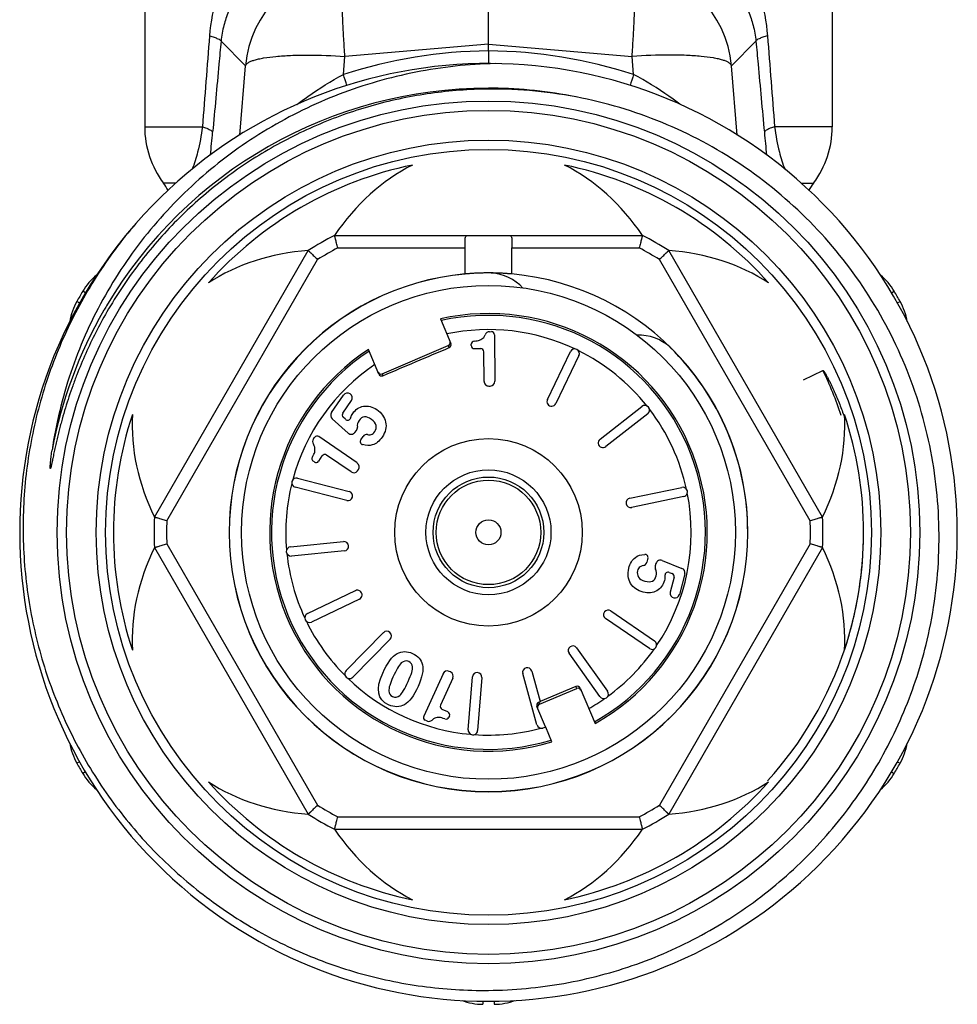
# Model space of a CAD drawing. Header units: millimetres. Extents: x -727 to 69715, y -15705 to 98123.
# Tile 211 of 256: x 47192 to 47222, y -12747 to -12716. Entities that reach past the tile are written whole.
import ezdxf

# ---------------------------------------------------------------- set-up
doc = ezdxf.new("R2010")
doc.units = ezdxf.units.MM

msp = doc.modelspace()

# ---------------------------------------------------------------- linework, layer by layer
at = {"color": 0, "linetype": 'Continuous', "lineweight": -2}
for p, q in [((47196.205, -12712.217), (47196.205, -12719.301)), ((47218.205, -12712.217), (47218.205, -12719.301)), ((47207.205, -12716.653), (47207.205, -12713.774)), ((47199.432, -12717.344), (47198.648, -12716.564)), ((47207.205, -12716.653), (47202.611, -12717.044)), ((47207.205, -12716.87), (47207.205, -12716.653)), ((47207.205, -12716.653), (47211.8, -12717.044)), ((47214.979, -12717.344), (47215.763, -12716.564)), ((47202.564, -12717.623), (47202.611, -12717.044)), ((47207.205, -12716.87), (47207.205, -12717.273)), ((47211.847, -12717.623), (47211.8, -12717.044)), ((47199.251, -12719.563), (47199.432, -12717.344)), ((47215.16, -12719.563), (47214.979, -12717.344)), ((47196.205, -12719.301), (47198.052, -12719.301)), ((47218.205, -12719.301), (47216.359, -12719.301)), ((47197.199, -12721.101), (47196.805, -12721.101)), ((47217.206, -12721.101), (47217.605, -12721.101)), ((47202.282, -12722.773), (47212.129, -12722.773)), ((47196.516, -12731.787), (47201.44, -12723.259)), ((47202.381, -12723.173), (47206.457, -12723.173)), ((47206.457, -12724.007), (47206.457, -12723.173)), ((47207.954, -12724.007), (47207.954, -12723.173)), ((47207.954, -12723.173), (47212.03, -12723.173)), ((47217.894, -12731.787), (47212.971, -12723.259)), ((47196.912, -12731.901), (47201.737, -12723.544)), ((47217.499, -12731.901), (47212.674, -12723.544)), ((47194.312, -12724.615), (47194.223, -12724.562)), ((47220.098, -12724.615), (47220.188, -12724.562)), ((47194.128, -12724.936), (47194.036, -12724.885)), ((47220.285, -12724.935), (47220.375, -12724.885)), ((47205.665, -12725.444), (47205.999, -12726.231)), ((47207.239, -12725.853), (47207.299, -12725.852)), ((47207.399, -12725.951), (47207.412, -12727.44)), ((47206.653, -12726.297), (47206.653, -12726.255)), ((47203.697, -12727.208), (47203.364, -12726.421)), ((47203.802, -12727.199), (47205.92, -12726.3)), ((47205.946, -12726.362), (47205.92, -12726.3)), ((47206.754, -12726.396), (47206.957, -12726.394)), ((47207.067, -12727.443), (47207.058, -12726.493)), ((47209.089, -12728.022), (47209.828, -12726.49)), ((47210.099, -12726.62), (47209.36, -12728.152)), ((47203.802, -12727.199), (47203.829, -12727.261)), ((47217.285, -12727.391), (47217.906, -12727.09)), ((47207.218, -12727.592), (47207.264, -12727.591)), ((47202.184, -12728.443), (47202.57, -12727.881)), ((47202.543, -12728.459), (47202.822, -12728.054)), ((47210.775, -12729.293), (47212.116, -12728.246)), ((47202.713, -12729.095), (47202.207, -12728.639)), ((47202.633, -12728.657), (47202.559, -12728.59)), ((47212.3, -12728.483), (47210.96, -12729.53)), ((47202.933, -12729.074), (47202.98, -12729.012)), ((47201.605, -12729.285), (47201.639, -12729.237)), ((47203.005, -12730.054), (47201.778, -12729.211)), ((47203.12, -12729.314), (47203.191, -12729.21)), ((47201.633, -12730.02), (47201.598, -12729.996)), ((47201.772, -12729.994), (47201.887, -12729.827)), ((47202.809, -12730.339), (47202.026, -12729.801)), ((47203.017, -12730.3), (47203.043, -12730.263)), ((47201.097, -12730.538), (47202.744, -12730.964)), ((47202.668, -12731.254), (47201.022, -12730.829)), ((47211.725, -12731.18), (47213.39, -12730.833)), ((47213.451, -12731.127), (47211.786, -12731.473)), ((47200.872, -12732.732), (47202.565, -12732.569)), ((47196.516, -12732.759), (47201.44, -12741.287)), ((47196.912, -12732.644), (47201.737, -12741.001)), ((47202.594, -12732.868), (47200.901, -12733.031)), ((47217.499, -12732.644), (47212.674, -12741.001)), ((47217.894, -12732.759), (47212.971, -12741.287)), ((47212.306, -12733.103), (47212.275, -12733.225)), ((47212.764, -12733.17), (47213.395, -12733.425)), ((47212.564, -12733.265), (47212.541, -12733.339)), ((47212.989, -12733.554), (47213.081, -12733.591)), ((47213.141, -12733.709), (47213.017, -12734.185)), ((47213.484, -12733.602), (47213.313, -12734.262)), ((47201.411, -12734.87), (47202.946, -12734.138)), ((47203.075, -12734.409), (47201.54, -12735.141)), ((47212.352, -12735.992), (47210.951, -12735.029)), ((47211.121, -12734.782), (47212.522, -12735.745)), ((47202.649, -12736.696), (47203.841, -12735.482)), ((47204.055, -12735.693), (47202.863, -12736.906)), ((47210.026, -12735.969), (47211.014, -12737.354)), ((47210.77, -12737.528), (47209.782, -12736.143)), ((47205.75, -12736.795), (47205.133, -12738.15)), ((47206.065, -12736.938), (47205.671, -12737.803)), ((47205.99, -12736.74), (47205.949, -12736.721)), ((47206.558, -12738.59), (47206.691, -12736.894)), ((47206.99, -12736.918), (47206.857, -12738.613)), ((47208.757, -12738.43), (47208.303, -12736.791)), ((47208.592, -12736.711), (47208.863, -12737.688)), ((47208.834, -12737.774), (47210.031, -12737.266)), ((47210.005, -12737.204), (47208.863, -12737.688)), ((47210.031, -12737.266), (47210.005, -12737.204)), ((47210.136, -12737.257), (47210.615, -12738.386)), ((47209.032, -12738.496), (47208.757, -12737.846)), ((47208.864, -12737.692), (47208.809, -12737.715)), ((47208.809, -12737.715), (47208.834, -12737.774)), ((47205.905, -12738.02), (47205.72, -12737.935)), ((47205.955, -12738.152), (47205.937, -12738.19)), ((47205.236, -12738.307), (47205.182, -12738.282)), ((47209.037, -12738.508), (47208.942, -12738.535)), ((47209.234, -12738.972), (47209.037, -12738.508)), ((47194.126, -12739.61), (47194.036, -12739.661)), ((47220.284, -12739.61), (47220.375, -12739.661)), ((47194.313, -12739.93), (47194.223, -12739.984)), ((47220.098, -12739.93), (47220.188, -12739.984)), ((47202.381, -12741.373), (47212.03, -12741.373)), ((47202.282, -12741.773), (47212.129, -12741.773)), ((47207.02, -12747.267), (47207.019, -12747.372)), ((47207.391, -12747.267), (47207.392, -12747.372))]:
    msp.add_line(p, q, dxfattribs=at)
for radius in [13.8, 13.5, 12.55, 12.25, 7.9, 3, 2, 1.77, 1.673, 0.4]:
    msp.add_circle((47207.205, -12732.273), radius, dxfattribs=at)
for centre, radius, start, end in [((47202.921, -12717.654), 3.503, 95.0702, 174.9331), ((47211.49, -12717.654), 3.503, 5.0669, 84.9298), ((47207.38, -12732.618), 15.75, 90.6339, 107.8048), ((47207.031, -12732.618), 15.75, 72.1952, 89.3661), ((47207.205, -12732.273), 15, 139.2303, 138.8082), ((47148.554, -12734.62), 56.621, 17.0913, 17.4689), ((47265.866, -12734.623), 56.63, 162.5311, 162.9081), ((47207.205, -12732.273), 14.21, 90.002, 149.3478), ((47207.206, -12732.243), 14.18, 89.4131, 90.0033), ((47207.205, -12732.279), 14.216, 78.6748, 89.4107), ((47207.335, -12732.394), 14.302, 78.4831, 90.5187), ((47199.205, -12719.301), 3, 180, 216.8699), ((47215.205, -12719.301), 3, 323.1301, 0), ((47125.903, -12712.785), 72.784, 354.15434, 354.72585), ((47288.498, -12712.786), 72.775, 185.27414, 185.84724), ((47207.205, -12732.273), 12, 101.6766, 138.3234), ((47207.205, -12732.273), 12, 41.6766, 78.3234), ((47195.205, -12722.301), 2, 29.1836, 36.8699), ((47219.205, -12722.301), 2, 143.1301, 150.8636), ((47207.205, -12732.273), 10.7, 117.3956, 122.6044), ((47207.205, -12732.273), 10.7, 57.3956, 62.6044), ((47207.205, -12732.273), 10.3, 117.9331, 122.0669), ((47207.205, -12732.273), 10.3, 57.9331, 62.0669), ((47195.942, -12725.583), 2, 129.629, 149.292), ((47207.205, -12732.273), 8.3, 95.1728, 180), ((47207.205, -12732.273), 8.295, 95.1842, 180), ((47207.205, -12725.473), 1.5, 42.7113, 86.5541), ((47207.205, -12732.273), 8.3, 0, 84.8272), ((47218.469, -12725.583), 2, 30.708, 50.3124), ((47207.205, -12732.273), 15.1, 149.292, 150.708), ((47207.205, -12732.273), 15.1, 29.292, 30.708), ((47195.78, -12725.863), 2, 150.708, 170.3287), ((47218.63, -12725.863), 2, 9.5991, 29.292), ((47207.206, -12732.273), 14.21, 150.0079, 169.3258), ((47207.184, -12732.261), 14.185, 149.3461, 150.007), ((47207.205, -12732.273), 7, 299.1506, 102.7134), ((47207.205, -12732.273), 6.942, 299.202, 102.627), ((47207.205, -12732.273), 6.486, 64.7815, 101.8882), ((47207.241, -12726.003), 0.15, 90.5, 158.8914), ((47207.299, -12725.952), 0.1, 0.5, 90.5), ((47205.907, -12726.27), 0.1, 293.0502, 23.0616), ((47206.753, -12726.254), 0.1, 93.504, 180.5), ((47212.014, -12727.464), 1.5, 48.4459, 91.9926), ((47207.205, -12732.273), 7, 123.2866, 286.8494), ((47207.205, -12732.273), 6.942, 123.373, 286.798), ((47206.753, -12726.296), 0.1, 180.5, 270.5), ((47206.958, -12726.494), 0.1, 0.5, 90.5), ((47209.963, -12726.555), 0.15, 334.25, 154.25), ((47207.205, -12732.273), 6.486, 38.5315, 63.7185), ((47207.205, -12732.273), 8.295, 0, 45.6222), ((47207.205, -12732.273), 6.486, 124.1118, 164.9685), ((47203.79, -12727.169), 0.1, 202.9384, 292.9498), ((47207.186, -12732.28), 11.91, 18.3386, 25.8345), ((47207.217, -12727.442), 0.15, 180.5, 270.5), ((47207.262, -12727.441), 0.15, 270.5, 0.5), ((47202.694, -12727.966), 0.15, 325.5, 145.5), ((47209.225, -12728.087), 0.15, 154.25, 334.25), ((47202.308, -12728.528), 0.15, 145.5, 227.948), ((47202.626, -12728.516), 0.1, 145.5, 227.9551), ((47212.208, -12728.364), 0.15, 308, 128), ((47207.205, -12732.273), 6.486, 12.2815, 37.4685), ((47207.205, -12732.273), 12, 161.6766, 198.3234), ((47202.7, -12728.583), 0.1, 227.9551, 342.887), ((47207.205, -12732.273), 12, 341.6766, 18.3234), ((47202.814, -12728.984), 0.15, 227.948, 322.9906), ((47202.86, -12728.922), 0.15, 322.9906, 6.2843), ((47201.729, -12729.37), 0.15, 145.5, 213.8914), ((47201.721, -12729.293), 0.1, 55.5, 145.5), ((47203.202, -12729.371), 0.1, 145.5, 252.8727), ((47203.315, -12729.295), 0.15, 80.8809, 145.5), ((47210.868, -12729.412), 0.15, 128, 308), ((47201.655, -12729.914), 0.1, 148.504, 235.5), ((47201.689, -12729.938), 0.1, 235.5, 325.5), ((47201.969, -12729.883), 0.1, 55.5, 145.5), ((47202.894, -12730.216), 0.15, 235.5, 325.5), ((47202.92, -12730.178), 0.15, 325.5, 55.5), ((47201.059, -12730.683), 0.15, 75.5, 255.5), ((47207.205, -12732.273), 6.486, 166.0315, 184.9685), ((47202.706, -12731.109), 0.15, 255.5, 75.5), ((47213.421, -12730.98), 0.15, 281.75, 101.75), ((47211.756, -12731.326), 0.15, 101.75, 281.75), ((47207.205, -12732.273), 6.486, 326.0315, 11.2185), ((47207.205, -12732.273), 10.7, 177.3956, 182.6044), ((47207.205, -12732.273), 10.3, 177.9331, 182.0669), ((47207.205, -12732.273), 10.3, 357.9331, 2.0669), ((47207.205, -12732.273), 10.7, 357.3956, 2.6044), ((47207.54, -12732.297), 11.664, 0.7643, 1.4862), ((47207.531, -12732.297), 11.673, 0.0887, 0.7643), ((47207.205, -12732.273), 8.3, 180, 0), ((47207.205, -12732.273), 8.295, 180, 0), ((47202.579, -12732.718), 0.15, 275.5, 95.5), ((47207.515, -12732.297), 11.69, 358.1985, 359.7691), ((47207.526, -12732.297), 11.679, 359.7694, 0.0888), ((47200.886, -12732.881), 0.15, 95.5, 275.5), ((47207.495, -12732.296), 11.71, 355.8618, 357.9431), ((47207.506, -12732.297), 11.698, 357.9435, 358.1987), ((47207.205, -12732.273), 6.486, 186.0315, 204.9685), ((47212.21, -12733.078), 0.1, 345.5, 92.8727), ((47212.707, -12733.309), 0.15, 67.948, 162.9906), ((47207.484, -12732.295), 11.721, 355.359, 355.862), ((47212.13, -12733.187), 0.15, 280.8809, 345.5), ((47212.685, -12733.383), 0.15, 162.9906, 206.2843), ((47213.339, -12733.564), 0.15, 345.5, 67.948), ((47207.475, -12732.295), 11.729, 353.8837, 355.3589), ((47212.951, -12733.646), 0.1, 67.9551, 182.8871), ((47213.044, -12733.684), 0.1, 345.5, 67.9551), ((47207.457, -12732.293), 11.747, 351.9711, 353.8836), ((47203.011, -12734.274), 0.15, 295.5, 115.5), ((47207.439, -12732.29), 11.766, 350.1203, 351.4778), ((47207.448, -12732.291), 11.757, 351.4779, 351.9713), ((47213.168, -12734.224), 0.15, 165.5, 345.5), ((47207.399, -12732.281), 11.807, 341.7627, 350.1126), ((47211.036, -12734.905), 0.15, 55.5, 235.5), ((47201.476, -12735.006), 0.15, 115.5, 295.5), ((47207.205, -12732.273), 6.486, 206.0315, 224.9685), ((47203.948, -12735.588), 0.15, 315.5, 135.5), ((47209.904, -12736.056), 0.15, 35.5, 215.5), ((47207.205, -12732.273), 6.486, 306.0315, 324.9685), ((47212.437, -12735.868), 0.15, 235.5, 55.5), ((47207.39, -12732.278), 11.816, 317.7447, 341.759), ((47208.447, -12736.751), 0.15, 15.5, 195.5), ((47202.756, -12736.801), 0.15, 135.5, 315.5), ((47207.205, -12732.273), 6.486, 226.0315, 264.9685), ((47205.886, -12736.857), 0.15, 65.5, 155.5), ((47205.928, -12736.876), 0.15, 335.5, 65.5), ((47206.841, -12736.906), 0.15, 355.5, 175.5), ((47210.044, -12737.296), 0.1, 22.9368, 112.9569), ((47207.205, -12732.273), 6.486, 299.6402, 304.9685), ((47210.892, -12737.441), 0.15, 215.5, 35.5), ((47205.762, -12737.844), 0.1, 155.5, 245.5), ((47208.849, -12737.807), 0.1, 113.0431, 203.0632), ((47205.224, -12738.191), 0.1, 155.5, 245.5), ((47205.846, -12738.149), 0.1, 248.504, 335.5), ((47205.864, -12738.111), 0.1, 335.5, 65.5), ((47205.298, -12738.17), 0.15, 245.5, 313.8914), ((47207.205, -12732.273), 6.486, 266.0315, 284.9685), ((47208.902, -12738.39), 0.15, 195.5, 285.5), ((47206.707, -12738.601), 0.15, 175.5, 355.5), ((47195.78, -12738.682), 2, 189.5598, 209.292), ((47218.63, -12738.682), 2, 330.708, 350.3043), ((47207.205, -12732.273), 15.1, 209.292, 210.708), ((47207.205, -12732.273), 15.1, 329.292, 330.708), ((47195.942, -12738.962), 2, 210.708, 230.3412), ((47218.469, -12738.962), 2, 309.7718, 329.292), ((47207.205, -12732.273), 12, 221.6766, 258.3234), ((47207.205, -12732.273), 12, 281.6766, 318.3234), ((47207.205, -12732.273), 10.3, 237.9331, 242.0669), ((47207.205, -12732.273), 10.3, 297.9331, 302.0669), ((47207.205, -12732.273), 10.7, 237.3956, 242.6044), ((47207.205, -12732.273), 10.7, 297.3956, 302.6044), ((47207.044, -12745.372), 2, 249.737, 269.292), ((47207.367, -12745.372), 2, 270.708, 290.2622)]:
    msp.add_arc(centre, radius, start, end, dxfattribs=at)
for centre, major_axis, ratio, start_param, end_param in [((47207.205, -12727.756), (0, -7.823), 0.816497, -2.751544, -2.261468), ((47207.205, -12727.756), (0, -7.823), 0.816497, 2.261468, 2.751544), ((47203.294, -12730.015), (6.775, -3.911), 0.816497, -4.021717, -3.531642), ((47211.117, -12730.015), (6.775, 3.911), 0.816497, 0.390049, 0.880125), ((47205.881, -12726.208), (0.0391, -0.0921), 0.999848, 0, 1.387806), ((47203.763, -12727.107), (-0.0391, 0.0921), 0.999848, 7.853982, 9.424778), ((47203.294, -12730.015), (6.775, -3.911), 0.816497, -2.751544, -2.261468), ((47211.117, -12730.015), (6.775, 3.911), 0.816497, -0.880125, -0.390049), ((47203.294, -12734.531), (6.775, 3.911), 0.816497, -4.021717, -3.531642), ((47211.117, -12734.531), (6.775, -3.911), 0.816497, 0.390049, 0.880125), ((47210.07, -12737.358), (0.0391, -0.0921), 0.999848, 7.853982, 9.424778), ((47208.873, -12737.866), (-0.0391, 0.0921), 0.999848, 6.283185, 7.670991), ((47203.294, -12734.531), (6.775, 3.911), 0.816497, -2.751544, -2.261468), ((47211.117, -12734.531), (6.775, -3.911), 0.816497, -0.880125, -0.390049), ((47207.205, -12736.789), (0, -7.823), 0.816497, -0.880125, -0.390049), ((47207.205, -12736.789), (0, -7.823), 0.816497, 0.390049, 0.880125)]:
    msp.add_ellipse(centre, major_axis=major_axis, ratio=ratio, start_param=start_param, end_param=end_param, dxfattribs=at)
for points, knots in [([(47200.638, -12712.217), (47200.31, -12712.429), (47199.856, -12712.813), (47199.352, -12713.42), (47198.905, -12714.102), (47198.476, -12715.086), (47198.314, -12715.944), (47198.279, -12716.39)], [0, 0, 0, 0, 0.236383, 0.355525, 0.47665, 0.72911, 1, 1, 1, 1]), ([(47213.773, -12712.217), (47214.1, -12712.429), (47214.555, -12712.813), (47215.059, -12713.42), (47215.506, -12714.102), (47215.934, -12715.086), (47216.097, -12715.944), (47216.131, -12716.39)], [0, 0, 0, 0, 0.236383, 0.355525, 0.47665, 0.72911, 1, 1, 1, 1]), ([(47200.454, -12713.941), (47200.231, -12714.059), (47199.808, -12714.341), (47199.265, -12714.904), (47198.917, -12715.497), (47198.721, -12716.067), (47198.664, -12716.392), (47198.648, -12716.564)], [0, 0, 0, 0, 0.227856, 0.45619, 0.703057, 0.843391, 1, 1, 1, 1]), ([(47213.957, -12713.941), (47214.179, -12714.059), (47214.602, -12714.341), (47215.146, -12714.904), (47215.494, -12715.497), (47215.69, -12716.067), (47215.747, -12716.392), (47215.763, -12716.564)], [0, 0, 0, 0, 0.227856, 0.45619, 0.703057, 0.843391, 1, 1, 1, 1]), ([(47202.611, -12717.044), (47202.598, -12716.854), (47202.573, -12716.485), (47202.546, -12715.953), (47202.529, -12715.47), (47202.523, -12715.049), (47202.527, -12714.743), (47202.536, -12714.539), (47202.545, -12714.418), (47202.557, -12714.32), (47202.571, -12714.246), (47202.587, -12714.195), (47202.602, -12714.17), (47202.611, -12714.165)], [0, 0, 0, 0, 0.197448, 0.383206, 0.551789, 0.698562, 0.819359, 0.86896, 0.910905, 0.944973, 0.971014, 0.989114, 1, 1, 1, 1]), ([(47211.8, -12717.044), (47211.813, -12716.854), (47211.837, -12716.485), (47211.865, -12715.953), (47211.882, -12715.47), (47211.888, -12715.049), (47211.884, -12714.743), (47211.875, -12714.539), (47211.866, -12714.418), (47211.854, -12714.32), (47211.84, -12714.246), (47211.824, -12714.195), (47211.809, -12714.17), (47211.8, -12714.165)], [0, 0, 0, 0, 0.197448, 0.383206, 0.551789, 0.698562, 0.819359, 0.86896, 0.910905, 0.944973, 0.971014, 0.989114, 1, 1, 1, 1]), ([(47198.279, -12716.39), (47198.331, -12716.404), (47198.421, -12716.43), (47198.536, -12716.474), (47198.61, -12716.513), (47198.645, -12716.548), (47198.648, -12716.564)], [0, 0, 0, 0, 0.384383, 0.679056, 0.881179, 1, 1, 1, 1]), ([(47216.131, -12716.39), (47216.08, -12716.404), (47215.99, -12716.43), (47215.875, -12716.474), (47215.8, -12716.513), (47215.766, -12716.548), (47215.763, -12716.564)], [0, 0, 0, 0, 0.384383, 0.679056, 0.881179, 1, 1, 1, 1]), ([(47198.648, -12716.564), (47198.625, -12716.807), (47198.536, -12717.777), (47198.447, -12718.748), (47198.379, -12719.475)], [0, 0, 0, 0, 0.250129, 1, 1, 1, 1]), ([(47215.763, -12716.564), (47215.786, -12716.807), (47215.875, -12717.777), (47215.964, -12718.748), (47216.032, -12719.475)], [0, 0, 0, 0, 0.250129, 1, 1, 1, 1]), ([(47199.432, -12717.344), (47199.444, -12717.303), (47199.507, -12717.249), (47199.608, -12717.199), (47199.72, -12717.16), (47199.857, -12717.125), (47200.086, -12717.08), (47200.428, -12717.039), (47200.895, -12717.01), (47201.632, -12716.996), (47202.212, -12717.018), (47202.611, -12717.044)], [0, 0, 0, 0, 0.039817, 0.069007, 0.10527, 0.148712, 0.19925, 0.320444, 0.465743, 0.630843, 1, 1, 1, 1]), ([(47214.979, -12717.344), (47214.967, -12717.303), (47214.904, -12717.249), (47214.803, -12717.199), (47214.691, -12717.16), (47214.554, -12717.125), (47214.325, -12717.08), (47213.983, -12717.039), (47213.516, -12717.01), (47212.779, -12716.996), (47212.199, -12717.018), (47211.8, -12717.044)], [0, 0, 0, 0, 0.039817, 0.069007, 0.10527, 0.148712, 0.19925, 0.320444, 0.465743, 0.630843, 1, 1, 1, 1]), ([(47207.417, -12717.274), (47206.567, -12717.294), (47204.865, -12717.48), (47202.402, -12718.189), (47200.478, -12719.126), (47199.056, -12720.065), (47197.721, -12721.123), (47196.234, -12722.66), (47195.04, -12724.434), (47194.284, -12725.962), (47193.667, -12727.55), (47193.366, -12728.799), (47193.241, -12729.641)], [0, 0, 0, 0, 0.124979, 0.249957, 0.37493, 0.437476, 0.500021, 0.624989, 0.749955, 0.812492, 0.87504, 1, 1, 1, 1]), ([(47201.074, -12718.587), (47201.189, -12718.499), (47201.665, -12718.147), (47202.169, -12717.833), (47202.564, -12717.623)], [0, 0, 0, 0, 0.24471, 1, 1, 1, 1]), ([(47213.327, -12718.579), (47213.212, -12718.492), (47212.74, -12718.143), (47212.239, -12717.831), (47211.847, -12717.623)], [0, 0, 0, 0, 0.244791, 1, 1, 1, 1]), ([(47207.205, -12718.092), (47206.589, -12718.098), (47205.356, -12718.189), (47203.541, -12718.565), (47201.789, -12719.172), (47200.131, -12720.001), (47198.595, -12721.037), (47197.206, -12722.265), (47195.988, -12723.661), (47195.302, -12724.689), (47194.994, -12725.223)], [0, 0, 0, 0, 0.125039, 0.250061, 0.375073, 0.500072, 0.625063, 0.750047, 0.875026, 1, 1, 1, 1]), ([(47221.241, -12735.717), (47221.459, -12734.788), (47221.71, -12732.882), (47221.515, -12730.01), (47220.755, -12727.231), (47219.46, -12724.659), (47217.679, -12722.395), (47215.483, -12720.53), (47212.961, -12719.142), (47211.125, -12718.57), (47210.19, -12718.38)], [0, 0, 0, 0, 0.125004, 0.250009, 0.375009, 0.50001, 0.625011, 0.750011, 0.875, 1, 1, 1, 1]), ([(47198.052, -12719.301), (47198.017, -12719.572), (47197.931, -12720.031), (47197.792, -12720.477), (47197.723, -12720.656)], [0, 0, 0, 0, 0.587244, 1, 1, 1, 1]), ([(47198.052, -12719.301), (47198.098, -12719.315), (47198.179, -12719.341), (47198.281, -12719.385), (47198.348, -12719.425), (47198.377, -12719.46), (47198.379, -12719.475)], [0, 0, 0, 0, 0.378625, 0.670226, 0.873611, 1, 1, 1, 1]), ([(47216.359, -12719.301), (47216.313, -12719.315), (47216.232, -12719.341), (47216.13, -12719.385), (47216.063, -12719.425), (47216.034, -12719.46), (47216.032, -12719.475)], [0, 0, 0, 0, 0.378625, 0.670226, 0.873611, 1, 1, 1, 1]), ([(47216.359, -12719.301), (47216.394, -12719.573), (47216.48, -12720.032), (47216.619, -12720.479), (47216.688, -12720.658)], [0, 0, 0, 0, 0.58743, 1, 1, 1, 1]), ([(47195.918, -12722.394), (47195.458, -12722.93), (47194.613, -12724.07), (47193.599, -12725.94), (47192.861, -12727.935), (47192.412, -12730.015), (47192.263, -12732.137), (47192.417, -12734.259), (47192.87, -12736.337), (47193.616, -12738.33), (47194.637, -12740.196), (47195.915, -12741.897), (47197.423, -12743.397), (47199.131, -12744.666), (47201.003, -12745.677), (47203, -12746.409), (47205.082, -12746.845), (47206.499, -12746.934), (47207.205, -12746.926)], [0, 0, 0, 0, 0.062494, 0.125002, 0.187498, 0.249999, 0.3125, 0.375, 0.437499, 0.499998, 0.562499, 0.625002, 0.687503, 0.750001, 0.812501, 0.874997, 0.937507, 1, 1, 1, 1]), ([(47202.381, -12723.173), (47202.374, -12723.147), (47202.361, -12723.097), (47202.344, -12723.023), (47202.327, -12722.956), (47202.314, -12722.903), (47202.305, -12722.866), (47202.299, -12722.843), (47202.294, -12722.822), (47202.29, -12722.805), (47202.287, -12722.793), (47202.285, -12722.785), (47202.284, -12722.781), (47202.283, -12722.778), (47202.283, -12722.775), (47202.282, -12722.774), (47202.282, -12722.773), (47202.282, -12722.773)], [0, 0, 0, 0, 0.192194, 0.37797, 0.549967, 0.701873, 0.768403, 0.827666, 0.878994, 0.921856, 0.955733, 0.969154, 0.980187, 0.98881, 0.995001, 0.998738, 1, 1, 1, 1]), ([(47206.455, -12722.979), (47206.455, -12722.95), (47206.456, -12722.908), (47206.462, -12722.857), (47206.471, -12722.82), (47206.489, -12722.788), (47206.519, -12722.774), (47206.534, -12722.773), (47206.542, -12722.773)], [0, 0, 0, 0, 0.351227, 0.497304, 0.621768, 0.815461, 0.903944, 1, 1, 1, 1]), ([(47207.869, -12722.773), (47207.877, -12722.773), (47207.892, -12722.774), (47207.922, -12722.788), (47207.94, -12722.82), (47207.949, -12722.857), (47207.955, -12722.908), (47207.955, -12722.95), (47207.955, -12722.979)], [0, 0, 0, 0, 0.096056, 0.184539, 0.378232, 0.502696, 0.648773, 1, 1, 1, 1]), ([(47212.129, -12722.773), (47212.129, -12722.773), (47212.129, -12722.774), (47212.128, -12722.775), (47212.128, -12722.778), (47212.127, -12722.781), (47212.126, -12722.785), (47212.124, -12722.793), (47212.121, -12722.805), (47212.117, -12722.822), (47212.112, -12722.843), (47212.106, -12722.866), (47212.097, -12722.903), (47212.084, -12722.956), (47212.067, -12723.023), (47212.049, -12723.097), (47212.037, -12723.147), (47212.03, -12723.173)], [0, 0, 0, 0, 0.001262, 0.004999, 0.01119, 0.019813, 0.030846, 0.044267, 0.078144, 0.121006, 0.172334, 0.231597, 0.298127, 0.450033, 0.62203, 0.807806, 1, 1, 1, 1]), ([(47206.457, -12723.173), (47206.457, -12723.139), (47206.457, -12723.075), (47206.455, -12723.01), (47206.455, -12722.979)], [0, 0, 0, 0, 0.516422, 1, 1, 1, 1]), ([(47207.955, -12722.979), (47207.955, -12723.01), (47207.954, -12723.075), (47207.954, -12723.139), (47207.954, -12723.173)], [0, 0, 0, 0, 0.483578, 1, 1, 1, 1]), ([(47201.44, -12723.259), (47201.44, -12723.259), (47201.441, -12723.26), (47201.441, -12723.261), (47201.444, -12723.262), (47201.446, -12723.265), (47201.449, -12723.268), (47201.455, -12723.274), (47201.464, -12723.282), (47201.477, -12723.294), (47201.492, -12723.309), (47201.51, -12723.326), (47201.537, -12723.352), (47201.576, -12723.389), (47201.626, -12723.438), (47201.681, -12723.49), (47201.718, -12723.526), (47201.737, -12723.544)], [0, 0, 0, 0, 0.001262, 0.004999, 0.01119, 0.019813, 0.030846, 0.044267, 0.078144, 0.121006, 0.172334, 0.231597, 0.298127, 0.450033, 0.62203, 0.807806, 1, 1, 1, 1]), ([(47212.674, -12723.544), (47212.693, -12723.526), (47212.73, -12723.49), (47212.785, -12723.438), (47212.835, -12723.389), (47212.874, -12723.352), (47212.901, -12723.326), (47212.919, -12723.309), (47212.934, -12723.294), (47212.947, -12723.282), (47212.956, -12723.274), (47212.962, -12723.268), (47212.965, -12723.265), (47212.967, -12723.262), (47212.969, -12723.261), (47212.97, -12723.26), (47212.971, -12723.259), (47212.971, -12723.259)], [0, 0, 0, 0, 0.192194, 0.37797, 0.549967, 0.701873, 0.768403, 0.827666, 0.878994, 0.921856, 0.955733, 0.969154, 0.980187, 0.98881, 0.995001, 0.998738, 1, 1, 1, 1]), ([(47207.955, -12724.007), (47207.955, -12724.007), (47207.955, -12724.007), (47207.954, -12724.007), (47207.953, -12724.007), (47207.951, -12724.007), (47207.947, -12724.006), (47207.94, -12724.006), (47207.932, -12724.005), (47207.923, -12724.004), (47207.911, -12724.003), (47207.892, -12724.002), (47207.865, -12724), (47207.827, -12723.997), (47207.783, -12723.994), (47207.734, -12723.991), (47207.68, -12723.987), (47207.599, -12723.983), (47207.489, -12723.979), (47207.35, -12723.975), (47207.205, -12723.974), (47207.061, -12723.975), (47206.922, -12723.979), (47206.812, -12723.983), (47206.731, -12723.987), (47206.677, -12723.991), (47206.628, -12723.994), (47206.584, -12723.997), (47206.546, -12724), (47206.519, -12724.002), (47206.5, -12724.003), (47206.488, -12724.004), (47206.479, -12724.005), (47206.47, -12724.006), (47206.464, -12724.006), (47206.46, -12724.007), (47206.458, -12724.007), (47206.456, -12724.007), (47206.456, -12724.007), (47206.455, -12724.007), (47206.455, -12724.007)], [0, 0, 0, 0, 0.000155, 0.000609, 0.001364, 0.00242, 0.005429, 0.009633, 0.015027, 0.021596, 0.029317, 0.038171, 0.05919, 0.08446, 0.113715, 0.146679, 0.18304, 0.222435, 0.308822, 0.402539, 0.500004, 0.597467, 0.691184, 0.777572, 0.816966, 0.853326, 0.886289, 0.915544, 0.940814, 0.961833, 0.970685, 0.978406, 0.984973, 0.990367, 0.994571, 0.99758, 0.998635, 0.99939, 0.999845, 1, 1, 1, 1]), ([(47194.994, -12725.223), (47194.87, -12725.438), (47194.634, -12725.874), (47194.312, -12726.545), (47194.074, -12727.118), (47193.9, -12727.583), (47193.779, -12727.934), (47193.666, -12728.289), (47193.58, -12728.587), (47193.515, -12728.826), (47193.469, -12729.006), (47193.424, -12729.187), (47193.382, -12729.368), (47193.341, -12729.549), (47193.308, -12729.701), (47193.283, -12729.822), (47193.267, -12729.898), (47193.255, -12729.959), (47193.245, -12730.004), (47193.236, -12730.05), (47193.226, -12730.095), (47193.218, -12730.133), (47193.211, -12730.163), (47193.206, -12730.182), (47193.202, -12730.197), (47193.199, -12730.208), (47193.196, -12730.217), (47193.194, -12730.224), (47193.191, -12730.229), (47193.188, -12730.232), (47193.184, -12730.231), (47193.183, -12730.228), (47193.183, -12730.223), (47193.183, -12730.217), (47193.182, -12730.212), (47193.182, -12730.204), (47193.182, -12730.194), (47193.182, -12730.183), (47193.183, -12730.167), (47193.184, -12730.14), (47193.187, -12730.102), (47193.19, -12730.056), (47193.195, -12730.01), (47193.2, -12729.963), (47193.206, -12729.902), (47193.22, -12729.794), (47193.232, -12729.702), (47193.241, -12729.641)], [0, 0, 0, 0, 0.125102, 0.250203, 0.375303, 0.437858, 0.500413, 0.562966, 0.625519, 0.656796, 0.688071, 0.719346, 0.75062, 0.781892, 0.813161, 0.828794, 0.844424, 0.852238, 0.86005, 0.867861, 0.875669, 0.883471, 0.887369, 0.891259, 0.893207, 0.895133, 0.897081, 0.898069, 0.898984, 0.899815, 0.900137, 0.900486, 0.901495, 0.902539, 0.90347, 0.904404, 0.906354, 0.908293, 0.910232, 0.914123, 0.921914, 0.929713, 0.937516, 0.945323, 0.953131, 0.968751, 1, 1, 1, 1]), ([(47217.906, -12727.09), (47217.915, -12727.091), (47217.927, -12727.107), (47217.942, -12727.127), (47217.956, -12727.149), (47217.975, -12727.179), (47217.997, -12727.217), (47218.023, -12727.263), (47218.049, -12727.31), (47218.082, -12727.372), (47218.122, -12727.451), (47218.168, -12727.546), (47218.214, -12727.642), (47218.258, -12727.739), (47218.315, -12727.868), (47218.384, -12728.031), (47218.462, -12728.228), (47218.536, -12728.427), (47218.583, -12728.561), (47218.606, -12728.628)], [0, 0, 0, 0, 0.014835, 0.030379, 0.045973, 0.061583, 0.092826, 0.124084, 0.155349, 0.18662, 0.24917, 0.311728, 0.37429, 0.436856, 0.499424, 0.624562, 0.749705, 0.874851, 1, 1, 1, 1]), ([(47196.912, -12731.901), (47196.887, -12731.894), (47196.837, -12731.88), (47196.764, -12731.859), (47196.697, -12731.839), (47196.646, -12731.824), (47196.609, -12731.814), (47196.586, -12731.807), (47196.565, -12731.801), (47196.549, -12731.796), (47196.537, -12731.792), (47196.529, -12731.79), (47196.525, -12731.789), (47196.521, -12731.788), (47196.519, -12731.787), (47196.517, -12731.787), (47196.517, -12731.786), (47196.516, -12731.787)], [0, 0, 0, 0, 0.192194, 0.37797, 0.549967, 0.701873, 0.768403, 0.827666, 0.878994, 0.921856, 0.955733, 0.969154, 0.980187, 0.98881, 0.995001, 0.998738, 1, 1, 1, 1]), ([(47217.894, -12731.787), (47217.894, -12731.786), (47217.893, -12731.787), (47217.892, -12731.787), (47217.89, -12731.788), (47217.886, -12731.789), (47217.882, -12731.79), (47217.874, -12731.792), (47217.862, -12731.796), (47217.845, -12731.801), (47217.825, -12731.807), (47217.802, -12731.814), (47217.765, -12731.824), (47217.714, -12731.839), (47217.647, -12731.859), (47217.574, -12731.88), (47217.524, -12731.894), (47217.499, -12731.901)], [0, 0, 0, 0, 0.001262, 0.004999, 0.01119, 0.019813, 0.030846, 0.044267, 0.078144, 0.121006, 0.172334, 0.231597, 0.298127, 0.450033, 0.62203, 0.807806, 1, 1, 1, 1]), ([(47196.516, -12732.759), (47196.517, -12732.759), (47196.517, -12732.759), (47196.519, -12732.759), (47196.521, -12732.758), (47196.525, -12732.757), (47196.529, -12732.755), (47196.537, -12732.753), (47196.549, -12732.75), (47196.565, -12732.745), (47196.586, -12732.739), (47196.609, -12732.732), (47196.646, -12732.721), (47196.697, -12732.706), (47196.764, -12732.687), (47196.837, -12732.666), (47196.887, -12732.651), (47196.912, -12732.644)], [0, 0, 0, 0, 0.001262, 0.004999, 0.01119, 0.019813, 0.030846, 0.044267, 0.078144, 0.121006, 0.172334, 0.231597, 0.298127, 0.450033, 0.62203, 0.807806, 1, 1, 1, 1]), ([(47217.894, -12732.759), (47217.894, -12732.759), (47217.893, -12732.759), (47217.892, -12732.759), (47217.89, -12732.758), (47217.886, -12732.757), (47217.882, -12732.755), (47217.874, -12732.753), (47217.862, -12732.75), (47217.845, -12732.745), (47217.825, -12732.739), (47217.802, -12732.732), (47217.765, -12732.721), (47217.714, -12732.706), (47217.647, -12732.687), (47217.574, -12732.666), (47217.524, -12732.651), (47217.499, -12732.644)], [0, 0, 0, 0, 0.001262, 0.004999, 0.01119, 0.019813, 0.030846, 0.044267, 0.078144, 0.121006, 0.172334, 0.231597, 0.298127, 0.450033, 0.62203, 0.807806, 1, 1, 1, 1]), ([(47207.205, -12746.926), (47208.011, -12746.918), (47209.624, -12746.768), (47211.971, -12746.147), (47214.184, -12745.148), (47216.202, -12743.797), (47217.968, -12742.131), (47219.434, -12740.195), (47220.557, -12738.042), (47221.057, -12736.501), (47221.241, -12735.717)], [0, 0, 0, 0, 0.124999, 0.250001, 0.375002, 0.500002, 0.625003, 0.750004, 0.875002, 1, 1, 1, 1]), ([(47201.737, -12741.001), (47201.718, -12741.02), (47201.681, -12741.056), (47201.626, -12741.108), (47201.576, -12741.156), (47201.537, -12741.194), (47201.51, -12741.22), (47201.492, -12741.237), (47201.477, -12741.251), (47201.464, -12741.264), (47201.455, -12741.272), (47201.449, -12741.278), (47201.446, -12741.281), (47201.444, -12741.283), (47201.441, -12741.285), (47201.441, -12741.286), (47201.44, -12741.286), (47201.44, -12741.287)], [0, 0, 0, 0, 0.192194, 0.37797, 0.549967, 0.701873, 0.768403, 0.827666, 0.878994, 0.921856, 0.955733, 0.969154, 0.980187, 0.98881, 0.995001, 0.998738, 1, 1, 1, 1]), ([(47212.971, -12741.287), (47212.971, -12741.286), (47212.97, -12741.286), (47212.969, -12741.285), (47212.967, -12741.283), (47212.965, -12741.281), (47212.962, -12741.278), (47212.956, -12741.272), (47212.947, -12741.264), (47212.934, -12741.251), (47212.919, -12741.237), (47212.901, -12741.22), (47212.874, -12741.194), (47212.835, -12741.156), (47212.785, -12741.108), (47212.73, -12741.056), (47212.693, -12741.02), (47212.674, -12741.001)], [0, 0, 0, 0, 0.001262, 0.004999, 0.01119, 0.019813, 0.030846, 0.044267, 0.078144, 0.121006, 0.172334, 0.231597, 0.298127, 0.450033, 0.62203, 0.807806, 1, 1, 1, 1]), ([(47202.282, -12741.773), (47202.282, -12741.773), (47202.282, -12741.772), (47202.283, -12741.771), (47202.283, -12741.768), (47202.284, -12741.765), (47202.285, -12741.76), (47202.287, -12741.752), (47202.29, -12741.74), (47202.294, -12741.723), (47202.299, -12741.703), (47202.305, -12741.679), (47202.314, -12741.642), (47202.327, -12741.59), (47202.344, -12741.522), (47202.361, -12741.449), (47202.374, -12741.398), (47202.381, -12741.373)], [0, 0, 0, 0, 0.001262, 0.004999, 0.01119, 0.019813, 0.030846, 0.044267, 0.078144, 0.121006, 0.172334, 0.231597, 0.298127, 0.450033, 0.62203, 0.807806, 1, 1, 1, 1]), ([(47212.03, -12741.373), (47212.037, -12741.398), (47212.049, -12741.449), (47212.067, -12741.522), (47212.084, -12741.59), (47212.097, -12741.642), (47212.106, -12741.679), (47212.112, -12741.703), (47212.117, -12741.723), (47212.121, -12741.74), (47212.124, -12741.752), (47212.126, -12741.76), (47212.127, -12741.765), (47212.128, -12741.768), (47212.128, -12741.771), (47212.129, -12741.772), (47212.129, -12741.773), (47212.129, -12741.773)], [0, 0, 0, 0, 0.192194, 0.37797, 0.549967, 0.701873, 0.768403, 0.827666, 0.878994, 0.921856, 0.955733, 0.969154, 0.980187, 0.98881, 0.995001, 0.998738, 1, 1, 1, 1])]:
    msp.add_open_spline(points, degree=3, knots=knots, dxfattribs=at)
for points in [[(47198.279, -12716.39), (47198.204, -12717.36), (47198.128, -12718.331), (47198.052, -12719.301)], [(47216.131, -12716.39), (47216.207, -12717.36), (47216.283, -12718.331), (47216.359, -12719.301)], [(47207.051, -12726.035), (47207.07, -12726.014), (47207.087, -12725.985), (47207.101, -12725.949)], [(47206.747, -12726.154), (47206.823, -12726.149), (47206.881, -12726.139), (47206.92, -12726.124)], [(47206.92, -12726.124), (47206.973, -12726.102), (47207.017, -12726.072), (47207.051, -12726.035)], [(47203.829, -12727.261), (47204.534, -12726.961), (47205.24, -12726.662), (47205.946, -12726.362)], [(47202.795, -12728.612), (47202.811, -12728.561), (47202.834, -12728.513), (47202.865, -12728.468)], [(47202.865, -12728.468), (47202.953, -12728.34), (47203.068, -12728.263), (47203.209, -12728.239)], [(47203.209, -12728.239), (47203.351, -12728.215), (47203.492, -12728.249), (47203.632, -12728.345)], [(47203.632, -12728.345), (47203.787, -12728.452), (47203.88, -12728.586), (47203.915, -12728.746)], [(47203.063, -12728.694), (47203.018, -12728.759), (47203.001, -12728.829), (47203.009, -12728.905)], [(47203.463, -12728.66), (47203.293, -12728.543), (47203.159, -12728.554), (47203.063, -12728.694)], [(47203.61, -12728.852), (47203.595, -12728.781), (47203.546, -12728.716), (47203.463, -12728.66)], [(47203.915, -12728.746), (47203.95, -12728.907), (47203.912, -12729.066), (47203.804, -12729.223)], [(47203.447, -12729.147), (47203.493, -12729.136), (47203.533, -12729.104), (47203.569, -12729.051)], [(47203.569, -12729.051), (47203.611, -12728.99), (47203.625, -12728.924), (47203.61, -12728.852)], [(47203.339, -12729.147), (47203.383, -12729.154), (47203.419, -12729.154), (47203.447, -12729.147)], [(47203.804, -12729.223), (47203.713, -12729.355), (47203.609, -12729.44), (47203.487, -12729.478)], [(47201.569, -12729.862), (47201.609, -12729.797), (47201.634, -12729.744), (47201.644, -12729.703)], [(47201.646, -12729.545), (47201.64, -12729.517), (47201.626, -12729.487), (47201.604, -12729.454)], [(47201.644, -12729.703), (47201.656, -12729.646), (47201.657, -12729.594), (47201.646, -12729.545)], [(47203.487, -12729.478), (47203.397, -12729.507), (47203.292, -12729.503), (47203.173, -12729.466)], [(47211.695, -12733.422), (47211.735, -12733.268), (47211.804, -12733.152), (47211.905, -12733.074)], [(47211.905, -12733.074), (47211.98, -12733.016), (47212.08, -12732.984), (47212.205, -12732.978)], [(47211.754, -12733.908), (47211.666, -12733.77), (47211.647, -12733.607), (47211.695, -12733.422)], [(47211.974, -12733.504), (47211.956, -12733.576), (47211.965, -12733.643), (47212.004, -12733.705)], [(47212.056, -12733.372), (47212.017, -12733.398), (47211.99, -12733.442), (47211.974, -12733.504)], [(47212.158, -12733.335), (47212.114, -12733.343), (47212.08, -12733.355), (47212.056, -12733.372)], [(47212.572, -12733.666), (47212.592, -12733.59), (47212.584, -12733.518), (47212.55, -12733.449)], [(47212.004, -12733.705), (47212.043, -12733.766), (47212.111, -12733.81), (47212.208, -12733.835)], [(47212.208, -12733.835), (47212.408, -12733.887), (47212.53, -12733.83), (47212.572, -12733.666)], [(47212.835, -12733.811), (47212.796, -12733.961), (47212.715, -12734.072), (47212.59, -12734.144)], [(47212.852, -12733.652), (47212.854, -12733.705), (47212.849, -12733.758), (47212.835, -12733.811)], [(47212.157, -12734.188), (47211.975, -12734.141), (47211.841, -12734.047), (47211.754, -12733.908)], [(47212.59, -12734.144), (47212.466, -12734.215), (47212.321, -12734.231), (47212.157, -12734.188)], [(47203.821, -12736.773), (47203.971, -12736.443), (47204.126, -12736.237), (47204.282, -12736.152)], [(47204.282, -12736.152), (47204.439, -12736.068), (47204.604, -12736.066), (47204.776, -12736.145)], [(47204.776, -12736.145), (47204.947, -12736.223), (47205.053, -12736.345), (47205.093, -12736.512)], [(47204.416, -12736.452), (47204.345, -12736.522), (47204.255, -12736.674), (47204.148, -12736.91)], [(47204.652, -12736.408), (47204.565, -12736.368), (47204.488, -12736.383), (47204.416, -12736.452)], [(47204.636, -12737.041), (47204.739, -12736.814), (47204.786, -12736.661), (47204.777, -12736.58)], [(47204.777, -12736.58), (47204.767, -12736.498), (47204.725, -12736.441), (47204.652, -12736.408)], [(47205.093, -12736.512), (47205.133, -12736.678), (47205.085, -12736.91), (47204.95, -12737.207)], [(47204.011, -12737.792), (47203.65, -12737.627), (47203.587, -12737.287), (47203.821, -12736.773)], [(47204.148, -12736.91), (47204.057, -12737.109), (47204.013, -12737.253), (47204.015, -12737.342)], [(47204.368, -12737.49), (47204.44, -12737.426), (47204.529, -12737.277), (47204.636, -12737.041)], [(47204.95, -12737.207), (47204.813, -12737.507), (47204.669, -12737.701), (47204.514, -12737.786)], [(47204.015, -12737.342), (47204.017, -12737.43), (47204.057, -12737.493), (47204.135, -12737.528)], [(47204.135, -12737.528), (47204.219, -12737.567), (47204.296, -12737.554), (47204.368, -12737.49)], [(47204.514, -12737.786), (47204.361, -12737.872), (47204.193, -12737.875), (47204.011, -12737.792)], [(47205.484, -12738.221), (47205.458, -12738.232), (47205.43, -12738.251), (47205.402, -12738.279)], [(47205.64, -12738.196), (47205.583, -12738.194), (47205.53, -12738.202), (47205.484, -12738.221)], [(47205.81, -12738.242), (47205.739, -12738.214), (47205.682, -12738.199), (47205.64, -12738.196)]]:
    msp.add_open_spline(points, degree=3, dxfattribs=at)

doc.saveas('drawing.dxf')
